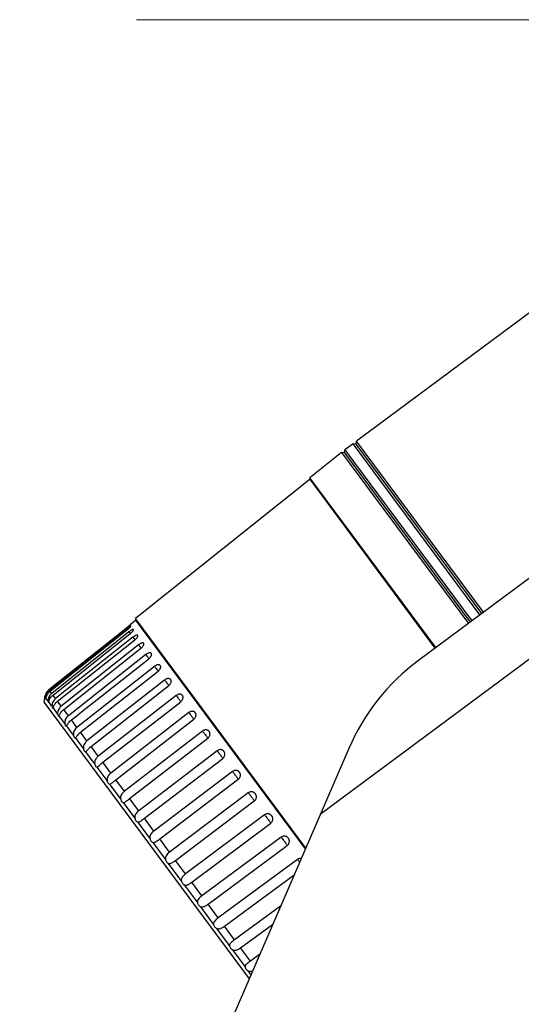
# Model space of a CAD drawing. Header units: metres. Extents: x 10441 to 19716, y -6570 to 1447.
# Tile 107 of 136: x 17963 to 17985, y -4348 to -4304. Entities that reach past the tile are written whole.
import ezdxf
from ezdxf.enums import TextEntityAlignment as Align

# ---------------------------------------------------------------- set-up
doc = ezdxf.new("R2010")
doc.units = ezdxf.units.M
doc.header["$MEASUREMENT"] = 0
doc.linetypes.add('8', pattern=[0.5, 0.25, -0.25])
for name, color, linetype, lineweight in [('#elektryczne', 8, 'Continuous', 20), ('A_OZACZENIE DRZWI', 8, 'Continuous', 13), ('A_OZNACZENIA OKIEN', 8, 'Continuous', 13), ('A_STAL CIENKIE', 8, 'Continuous', 0), ('EB_CCTV', 4, 'Continuous', 5)]:
    doc.layers.add(name, color=color, linetype=linetype, lineweight=lineweight)
doc.styles.add('m1_romans', font='romans.shx', dxfattribs={"width": 0.8})

# ---------------------------------------------------------------- blocks, each defined once
blk = doc.blocks.new('podkład')
at = {"layer": 'A_STAL CIENKIE', "color": 8, "linetype": '8', "ltscale": 100}
blk.add_line((13910.61767534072, -2059.699123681), (10470.61767534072, -2059.699123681), dxfattribs=at)
at = {"layer": 'A_OZACZENIE DRZWI', "color": 8, "ltscale": 0.1, "style": 'm1_romans', "width": 0.8}
for height, rotation, p in [(9.999999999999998, 98.48606379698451, (12735.07340499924, -773.1345972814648)), (9.999999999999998, 359.9999866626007, (12573.80109761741, -1012.699123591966)), (10, 89.99998666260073, (11565.28648170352, -1150.140513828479)), (10, 89.99998666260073, (11872.28647681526, -1150.140513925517)), (10, 89.99998666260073, (12230.0299382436, -1245.640516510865)), (10, 89.99998666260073, (12385.87455241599, -1249.440511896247)), (10, 89.99998666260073, (11565.28648170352, -1370.893575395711)), (10, 89.99998666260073, (11872.28645446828, -1370.893572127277)), (10, 89.99998666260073, (12230.02996477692, -1370.893572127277)), (10, 89.99998666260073, (12389.30112414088, -1370.893575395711)), (10, 89.99998666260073, (11748.79356551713, -1556.148106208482)), (10, 89.99998666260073, (11986.60303356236, -1556.148106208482)), (10, 89.99998666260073, (12389.30112414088, -1556.148106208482)), (9.999999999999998, 359.9999866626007, (12235.05107882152, -1664.199726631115)), (9.999999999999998, 359.9999866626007, (12235.05108258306, -1880.199727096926)), (10, 89.99998666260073, (11745.78146827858, -2001.940509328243))]:
    blk.add_attdef('SZEROKOSC', text='', height=height, rotation=rotation, dxfattribs=at).set_placement(p, align=Align.BOTTOM_CENTER)
for height, rotation, p in [(9.999999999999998, 98.48606379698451, (12738.55527363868, -773.4748506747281)), (9.999999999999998, 359.9999866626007, (12572.95075326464, -1016.092660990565)), (10, 89.99998666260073, (11568.68001910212, -1150.990858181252)), (10, 89.99998666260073, (11875.68001421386, -1150.99085827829)), (10, 89.99998666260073, (12233.4234756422, -1246.490860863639)), (10, 89.99998666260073, (12389.26808981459, -1250.29085624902)), (10, 89.99998666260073, (11568.68001910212, -1371.743919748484)), (10, 89.99998666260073, (11875.67999186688, -1371.743916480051)), (10, 89.99998666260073, (12233.42350217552, -1371.743916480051)), (10, 89.99998666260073, (12392.69466153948, -1371.743919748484)), (10, 89.99998666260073, (11752.18710291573, -1556.998450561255)), (10, 89.99998666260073, (11989.99657096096, -1556.998450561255)), (10, 89.99998666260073, (12392.69466153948, -1556.998450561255)), (9.999999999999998, 359.9999866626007, (12234.20073446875, -1667.593264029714)), (9.999999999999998, 359.9999866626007, (12234.20073823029, -1883.593264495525)), (10, 89.99998666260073, (11749.17500567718, -2002.790853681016))]:
    blk.add_attdef('WYSOKOSC', text='', height=height, rotation=rotation, dxfattribs=at).set_placement(p, align=Align.TOP_CENTER)
at = {"layer": 'A_OZNACZENIA OKIEN', "color": 8, "ltscale": 0.1, "style": 'm1_romans', "width": 0.8}
for rotation, p in [(278.8676103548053, (13403.2764654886, -587.5649020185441)), (278.8676103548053, (13013.44029558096, -645.2688164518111)), (278.8676103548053, (12475.3032674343, -724.9214172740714)), (278.8676103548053, (12253.7174315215, -757.7195471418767)), (1.333739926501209e-05, (14011.09242843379, -903.424767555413)), (278.8676103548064, (11051.10984267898, -935.7240649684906)), (278.8676103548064, (10670.2588853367, -992.09381125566)), (1.333739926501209e-05, (14011.0924284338, -1578.092615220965)), (89.99998666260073, (10822.99652803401, -2081.554829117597)), (89.99998666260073, (11207.99652803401, -2081.55482899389)), (89.99998666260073, (11973.99657219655, -2081.55482899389)), (89.99998666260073, (13179.19460436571, -2081.554829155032)), (89.99998666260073, (13543.19460436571, -2081.554829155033))]:
    blk.add_attdef('WYSOKOSC', text='', height=10, rotation=rotation, dxfattribs=at).set_placement(p, align=Align.TOP_CENTER)
for rotation, p in [(278.8676103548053, (13373.70664788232, -593.0389180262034)), (278.8676103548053, (12983.87047797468, -650.7428324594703)), (278.8676103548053, (12445.73344982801, -730.3954332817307)), (278.8676103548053, (12224.14761391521, -763.193563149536)), (1.333739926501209e-05, (14017.48017931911, -900.0312284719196)), (278.8676103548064, (11021.54002507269, -941.1980809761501)), (278.8676103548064, (10640.68906773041, -997.5678272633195)), (1.333739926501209e-05, (14017.48017931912, -1574.699076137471)), (89.99998666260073, (10819.60299063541, -2080.704484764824)), (89.99998666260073, (11204.60299063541, -2080.704484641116)), (89.99998666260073, (11970.60303479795, -2080.704484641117)), (89.99998666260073, (13175.80106696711, -2080.704484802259)), (89.99998666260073, (13539.80106696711, -2080.704484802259))]:
    blk.add_attdef('SZEROKOSC', text='', height=10, rotation=rotation, dxfattribs=at).set_placement(p, align=Align.BOTTOM_CENTER)
blk = doc.blocks.new('kamera zewnetrzna')
at = {"layer": 'EB_CCTV', "color": 0, "linetype": 'Continuous', "lineweight": 30}
for p, q in [((3054.355635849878, 1183.019332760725), (3054.906020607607, 1183.337097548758)), ((3054.650763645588, 1183.189724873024), (3054.650763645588, 1183.183449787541)), ((3054.656547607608, 1182.71694866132), (3054.656547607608, 1183.193064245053)), ((3054.624565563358, 1183.174599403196), (3054.640497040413, 1183.174427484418)), ((3054.640497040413, 1183.174427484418), (3054.640497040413, 1183.151527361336)), ((3054.640497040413, 1183.174427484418), (3054.640740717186, 1183.174424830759)), ((3054.650763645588, 1183.176186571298), (3054.650763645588, 1183.147341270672)), ((3054.640497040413, 1183.151527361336), (3054.585298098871, 1183.151928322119)), ((3054.561414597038, 1183.138139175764), (3054.640497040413, 1183.137565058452)), ((3054.640497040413, 1183.137565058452), (3054.640497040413, 1183.114148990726)), ((3054.650763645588, 1183.139871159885), (3054.650763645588, 1183.110375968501)), ((3054.640497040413, 1183.114148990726), (3054.520620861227, 1183.114586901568)), ((3054.650763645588, 1183.102780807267), (3054.650763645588, 1183.072958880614)), ((3054.485611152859, 1183.09437403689), (3054.485611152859, 1182.699003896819)), ((3054.486547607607, 1183.09491469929), (3054.486547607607, 1182.701012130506)), ((3054.503967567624, 1183.100451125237), (3054.640497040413, 1183.09995295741)), ((3054.640497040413, 1183.09995295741), (3054.640497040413, 1183.076277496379)), ((3054.640497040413, 1183.076277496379), (3054.503967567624, 1183.076277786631)), ((3053.086020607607, 1183.069140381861), (3054.441905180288, 1183.069140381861)), ((3054.503967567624, 1183.06200297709), (3054.640497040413, 1183.062003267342)), ((3054.640497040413, 1183.062003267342), (3054.640497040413, 1183.038327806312)), ((3054.650763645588, 1183.065321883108), (3054.650763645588, 1183.035499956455)), ((3054.640497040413, 1183.038327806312), (3054.503967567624, 1183.037829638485)), ((3054.503967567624, 1183.023633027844), (3054.640497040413, 1183.024131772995)), ((3054.640497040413, 1183.024131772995), (3054.640497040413, 1183.00071570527)), ((3054.650763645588, 1183.02790479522), (3054.650763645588, 1182.998409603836)), ((3054.640497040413, 1183.00071570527), (3054.503967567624, 1182.999724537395)), ((3053.136020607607, 1182.979140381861), (3054.205635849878, 1182.979140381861)), ((3054.093547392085, 1182.979140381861), (3054.093547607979, 1182.684140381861)), ((3054.096547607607, 1182.979140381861), (3054.096547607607, 1182.687143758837)), ((3054.099547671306, 1182.979140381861), (3054.099547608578, 1182.684140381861)), ((3054.113547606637, 1182.684140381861), (3054.113547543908, 1182.979140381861)), ((3054.116547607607, 1182.68714038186), (3054.116547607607, 1182.979140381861)), ((3054.119545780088, 1182.684245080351), (3054.119545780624, 1182.979140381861)), ((3054.175611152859, 1182.979140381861), (3054.175611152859, 1182.68620292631)), ((3054.176547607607, 1182.979140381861), (3054.176547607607, 1182.688211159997)), ((3054.503967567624, 1182.985761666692), (3054.640497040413, 1182.986753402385)), ((3054.640497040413, 1182.986753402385), (3054.640497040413, 1182.963853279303)), ((3054.650763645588, 1182.990939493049), (3054.650763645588, 1182.962094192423)), ((3054.640497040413, 1182.963853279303), (3054.503967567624, 1182.962379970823)), ((3054.640793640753, 1182.963856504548), (3054.640497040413, 1182.963853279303)), ((3054.650763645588, 1182.95483097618), (3054.650763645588, 1182.926951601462)), ((3054.503967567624, 1182.948803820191), (3054.640497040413, 1182.950277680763)), ((3054.640497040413, 1182.950277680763), (3054.640497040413, 1182.928144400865)), ((3054.640497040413, 1182.928144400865), (3054.503967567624, 1182.926205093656)), ((3054.503967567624, 1182.913164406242), (3054.640497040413, 1182.915104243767)), ((3054.640497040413, 1182.915104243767), (3054.640497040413, 1182.8939803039)), ((3054.650763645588, 1182.91997485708), (3054.650763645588, 1182.893366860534)), ((3054.640497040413, 1182.8939803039), (3054.503967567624, 1182.891596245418)), ((3054.650763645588, 1182.886753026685), (3054.650763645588, 1182.861707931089)), ((3054.503967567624, 1182.879233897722), (3054.640497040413, 1182.881618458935)), ((3054.640497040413, 1182.881618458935), (3054.640497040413, 1182.861735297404)), ((3054.640497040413, 1182.861735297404), (3054.503967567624, 1182.858932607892)), ((3054.503967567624, 1182.847384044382), (3054.640497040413, 1182.850187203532)), ((3054.640497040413, 1182.850187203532), (3054.640497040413, 1182.831762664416)), ((3054.650763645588, 1182.855529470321), (3054.650763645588, 1182.832321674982)), ((3054.640497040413, 1182.831762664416), (3054.503967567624, 1182.828572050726)), ((3054.503967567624, 1182.817963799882), (3054.640497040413, 1182.821154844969)), ((3054.640497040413, 1182.821154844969), (3054.640497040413, 1182.804390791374)), ((3054.650763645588, 1182.826646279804), (3054.650763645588, 1182.805530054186)), ((3054.640497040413, 1182.804390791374), (3054.503967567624, 1182.800847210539)), ((3054.650763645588, 1182.805530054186), (3054.649778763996, 1182.805651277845)), ((3054.503967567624, 1182.791295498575), (3054.640497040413, 1182.794839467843)), ((3054.640497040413, 1182.794839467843), (3054.640497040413, 1182.779919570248)), ((3054.650763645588, 1182.800419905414), (3054.650763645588, 1182.781626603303)), ((3054.503790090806, 1182.775189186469), (3054.503795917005, 1182.776040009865)), ((3054.640497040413, 1182.779919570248), (3054.503967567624, 1182.77606184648)), ((3054.650763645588, 1182.781626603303), (3054.650347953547, 1182.781647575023)), ((3054.650763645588, 1182.777137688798), (3054.650763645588, 1182.760873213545)), ((3054.503967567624, 1182.767671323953), (3054.640497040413, 1182.771529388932)), ((3054.640497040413, 1182.771529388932), (3054.640497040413, 1182.758617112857)), ((3054.622493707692, 1182.758072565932), (3054.503967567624, 1182.754487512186)), ((3054.503967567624, 1182.747350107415), (3054.640497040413, 1182.751479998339)), ((3054.633537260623, 1182.758406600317), (3054.622493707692, 1182.758072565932)), ((3054.640497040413, 1182.758617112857), (3054.633537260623, 1182.758406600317)), ((3054.640497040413, 1182.751479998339), (3054.640497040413, 1182.740716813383)), ((3054.650807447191, 1182.76087500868), (3054.650763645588, 1182.760873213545)), ((3054.650763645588, 1182.757054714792), (3054.650763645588, 1182.743497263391)), ((3054.503823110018, 1182.735668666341), (3054.50382255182, 1182.736345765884)), ((3054.640497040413, 1182.740716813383), (3054.503967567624, 1182.736360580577)), ((3054.503967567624, 1182.730554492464), (3054.635511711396, 1182.73475188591)), ((3054.635511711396, 1182.73475188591), (3054.640497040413, 1182.734910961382)), ((3054.640497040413, 1182.734910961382), (3054.640497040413, 1182.726414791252)), ((3054.651172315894, 1182.743560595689), (3054.650763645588, 1182.743497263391)), ((3054.650763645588, 1182.740391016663), (3054.650763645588, 1182.729689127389)), ((3054.503967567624, 1182.71746849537), (3054.503884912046, 1182.720110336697)), ((3054.640497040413, 1182.726414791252), (3054.503967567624, 1182.721879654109)), ((3054.503967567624, 1182.71746849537), (3054.640497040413, 1182.722003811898)), ((3054.640497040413, 1182.722003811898), (3054.640497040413, 1182.715867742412)), ((3054.65145693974, 1182.72989382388), (3054.650763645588, 1182.729689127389)), ((3054.650763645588, 1182.727329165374), (3054.650763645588, 1182.719600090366)), ((3054.503884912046, 1182.710813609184), (3054.503873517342, 1182.711197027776)), ((3054.640497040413, 1182.715867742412), (3054.503967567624, 1182.711203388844)), ((3054.503967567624, 1182.708235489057), (3054.640497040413, 1182.712899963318)), ((3054.640497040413, 1182.709191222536), (3054.503967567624, 1182.704448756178)), ((3054.503967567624, 1182.702956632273), (3054.640497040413, 1182.707699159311)), ((3054.640497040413, 1182.712899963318), (3054.640497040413, 1182.709191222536)), ((3054.640497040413, 1182.707699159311), (3054.640497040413, 1182.706458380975)), ((3054.650763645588, 1182.718012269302), (3054.650763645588, 1182.713340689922)), ((3054.650763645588, 1182.712542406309), (3054.650763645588, 1182.710979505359)), ((3054.651552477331, 1182.711781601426), (3054.650763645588, 1182.710979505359)), ((3054.651829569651, 1182.712062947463), (3054.651552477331, 1182.711781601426)), ((3054.65654762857, 1182.71694864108), (3054.651829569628, 1182.712062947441)), ((3054.176547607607, 1182.688211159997), (3054.485611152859, 1182.699003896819)), ((3054.485611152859, 1182.699003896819), (3054.486547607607, 1182.701012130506)), ((3054.486547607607, 1182.701012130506), (3054.49681173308, 1182.701370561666)), ((3054.49687792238, 1182.701374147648), (3054.49681173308, 1182.701370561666)), ((3054.503967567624, 1182.702956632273), (3054.503916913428, 1182.704446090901)), ((3054.640497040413, 1182.706458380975), (3054.503967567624, 1182.701689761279)), ((3053.339547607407, 1182.684140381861), (3054.093547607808, 1182.684140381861)), ((3054.09654771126, 1182.687140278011), (3054.093547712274, 1182.684140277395)), ((3054.09654763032, 1182.687140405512), (3054.09954763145, 1182.684140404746)), ((3054.099547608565, 1182.684140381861), (3054.113547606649, 1182.684140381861)), ((3054.116547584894, 1182.687140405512), (3054.113547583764, 1182.684140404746)), ((3054.11654762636, 1182.687140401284), (3054.119545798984, 1182.684245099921)), ((3054.119545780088, 1182.684245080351), (3054.175611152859, 1182.68620292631)), ((3054.175611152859, 1182.68620292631), (3054.176547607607, 1182.688211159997))]:
    blk.add_line(p, q, dxfattribs=at)
for centre, radius, start, end in [((3054.503993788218, 1183.107658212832), 0.007207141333, 228.8195826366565, 269.7915492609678), ((3054.205635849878, 1183.279140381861), 0.3, 270, 300.0000000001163), ((3054.667466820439, 1182.700810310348), 0.045884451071, 112.6901858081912, 112.8540800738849), ((3055.253629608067, 1182.733560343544), 0.75008967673, 181.7377811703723, 181.9348127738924), ((3054.640005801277, 1182.72727423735), 0.014382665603, 271.9573148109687, 273.8487766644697), ((3054.639991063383, 1182.722263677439), 0.014573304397, 271.9896774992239, 272.9159162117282), ((3054.639972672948, 1182.721467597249), 0.015018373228, 272.0008924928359, 273.3773585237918), ((3054.639959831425, 1182.721594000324), 0.01514549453, 273.3976833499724, 315.5064315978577), ((3054.516922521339, 1182.330909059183), 0.3710069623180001, 92.00108134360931, 93.097058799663)]:
    blk.add_arc(centre, radius, start, end, dxfattribs=at)
for points, start_tangent, end_tangent in [([(3054.650763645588, 1183.183449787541), (3054.649645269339, 1183.185019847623), (3054.648039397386, 1183.186301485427), (3054.646234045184, 1183.187131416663)], (-0.4671560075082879, 0.8841749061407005), (-0.9447015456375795, 0.3279313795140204)), ([(3054.650763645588, 1183.176186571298), (3054.651569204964, 1183.177721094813), (3054.651829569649, 1183.179483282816), (3054.651568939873, 1183.181410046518), (3054.650763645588, 1183.183449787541)], (0.6205754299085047, 0.7841467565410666), (-0.4671560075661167, 0.8841749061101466)), ([(3054.640740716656, 1183.174424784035), (3054.644082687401, 1183.174401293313), (3054.647053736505, 1183.174536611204), (3054.64928193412, 1183.175074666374), (3054.650763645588, 1183.176186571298)], (0.9999357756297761, -0.01133334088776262), (0.6205754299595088, 0.7841467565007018)), ([(3054.650763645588, 1183.147341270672), (3054.649645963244, 1183.148842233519), (3054.648040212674, 1183.150032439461), (3054.64594817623, 1183.150863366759), (3054.643420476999, 1183.151349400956), (3054.640497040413, 1183.151527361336)], (-0.4785742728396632, 0.8780470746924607), (-0.9999736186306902, 0.007263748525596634)), ([(3054.650763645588, 1183.139871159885), (3054.651566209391, 1183.141529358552), (3054.651829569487, 1183.143379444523), (3054.651566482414, 1183.145342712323), (3054.650763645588, 1183.147341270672)], (0.5781035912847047, 0.8159633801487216), (-0.4785742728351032, 0.8780470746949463)), ([(3054.640497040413, 1183.137565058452), (3054.644097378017, 1183.137600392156), (3054.647074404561, 1183.137873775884), (3054.649303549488, 1183.138593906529), (3054.650763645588, 1183.139871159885)], (0.9999736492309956, -0.007259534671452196), (0.5781035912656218, 0.8159633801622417)), ([(3054.503967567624, 1183.100451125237), (3054.503884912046, 1183.101461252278), (3054.503823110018, 1183.103283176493), (3054.503796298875, 1183.104876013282)], (-0.1606150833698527, 0.9870171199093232), (-0.01005006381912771, 0.9999494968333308)), ([(3054.650763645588, 1183.110375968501), (3054.649645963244, 1183.111792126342), (3054.648040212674, 1183.112877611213), (3054.64594817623, 1183.113604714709), (3054.643420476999, 1183.114009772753), (3054.640497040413, 1183.114148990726)], (-0.4947208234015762, 0.8690519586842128), (-0.9999933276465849, 0.003653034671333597)), ([(3054.640497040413, 1183.09995295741), (3054.644097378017, 1183.100049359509), (3054.647074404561, 1183.100455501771), (3054.649303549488, 1183.101342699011), (3054.650763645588, 1183.102780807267)], (0.9999933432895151, -0.003648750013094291), (0.54364844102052, 0.8393130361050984)), ([(3054.650763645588, 1183.102780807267), (3054.651566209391, 1183.104553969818), (3054.651829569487, 1183.106463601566), (3054.651566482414, 1183.10843118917), (3054.650763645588, 1183.110375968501)], (0.5436484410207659, 0.8393130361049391), (-0.4947208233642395, 0.8690519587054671)), ([(3054.503967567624, 1183.076277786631), (3054.501883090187, 1183.075968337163), (3054.500183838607, 1183.075198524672), (3054.498884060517, 1183.074163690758), (3054.497951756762, 1183.073005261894), (3054.497335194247, 1183.071819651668), (3054.49698030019, 1183.070680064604), (3054.496827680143, 1183.06961646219), (3054.49683503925, 1183.06856498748), (3054.49700354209, 1183.067499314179), (3054.497370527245, 1183.066375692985), (3054.497995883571, 1183.065208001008), (3054.498930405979, 1183.064070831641), (3054.500224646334, 1183.063057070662), (3054.501908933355, 1183.062304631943), (3054.503967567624, 1183.06200297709)], (-0.9999999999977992, 2.098069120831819e-06), (0.9999999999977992, 2.098069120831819e-06)), ([(3054.503967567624, 1183.06200297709), (3054.503884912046, 1183.063267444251), (3054.503823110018, 1183.065285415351), (3054.503790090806, 1183.067797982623), (3054.503790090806, 1183.070482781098), (3054.503823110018, 1183.07299534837), (3054.503884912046, 1183.07501331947), (3054.503967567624, 1183.076277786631)], (-0.1081884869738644, 0.9941303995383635), (0.1081884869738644, 0.9941303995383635)), ([(3054.650763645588, 1183.072958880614), (3054.649645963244, 1183.074274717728), (3054.648040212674, 1183.075243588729), (3054.64594817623, 1183.075858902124), (3054.643420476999, 1183.076178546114), (3054.640497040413, 1183.076277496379)], (-0.51616275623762, 0.8564905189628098), (-0.9999999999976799, 2.154156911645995e-06)), ([(3054.640497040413, 1183.062003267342), (3054.644097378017, 1183.062159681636), (3054.647074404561, 1183.062694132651), (3054.649303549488, 1183.063738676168), (3054.650763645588, 1183.065321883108)], (0.99999999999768, 2.154166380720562e-06), (0.5161627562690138, 0.8564905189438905)), ([(3054.650763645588, 1183.065321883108), (3054.651566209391, 1183.067190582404), (3054.651829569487, 1183.069138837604), (3054.651566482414, 1183.071089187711), (3054.650763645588, 1183.072958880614)], (0.5161627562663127, 0.8564905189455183), (-0.5161627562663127, 0.8564905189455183)), ([(3054.503967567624, 1183.037829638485), (3054.501883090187, 1183.037513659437), (3054.500183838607, 1183.036740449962), (3054.498884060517, 1183.035704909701), (3054.497951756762, 1183.034547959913), (3054.497335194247, 1183.03336549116), (3054.49698030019, 1183.032230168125), (3054.496827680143, 1183.03117153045), (3054.49683503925, 1183.030125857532), (3054.497003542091, 1183.029066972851), (3054.497370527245, 1183.027951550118), (3054.497995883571, 1183.026793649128), (3054.498930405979, 1183.025667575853), (3054.500224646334, 1183.024665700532), (3054.501908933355, 1183.02392491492), (3054.503967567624, 1183.023633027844)], (-0.9999933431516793, -0.003648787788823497), (0.9999933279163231, 0.003652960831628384)), ([(3054.503967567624, 1183.023633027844), (3054.503884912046, 1183.025137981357), (3054.503823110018, 1183.027329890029), (3054.503790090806, 1183.029927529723), (3054.503790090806, 1183.032597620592), (3054.503823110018, 1183.034997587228), (3054.503884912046, 1183.036819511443), (3054.503967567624, 1183.037829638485)], (-0.0821491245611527, 0.9966200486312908), (0.1606150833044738, 0.9870171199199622)), ([(3054.650763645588, 1183.035499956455), (3054.649645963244, 1183.036701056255), (3054.648040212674, 1183.037542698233), (3054.64594817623, 1183.038039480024), (3054.643420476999, 1183.038270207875), (3054.640497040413, 1183.038327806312)], (-0.5436484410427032, 0.8393130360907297), (-0.9999933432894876, -0.003648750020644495)), ([(3054.650763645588, 1183.02790479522), (3054.651566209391, 1183.029848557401), (3054.651829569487, 1183.031814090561), (3054.651566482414, 1183.033725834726), (3054.650763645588, 1183.035499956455)], (0.4947208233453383, 0.869051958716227), (-0.5436484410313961, 0.8393130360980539)), ([(3054.640497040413, 1183.024131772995), (3054.644097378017, 1183.024346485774), (3054.647074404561, 1183.025003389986), (3054.649303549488, 1183.026193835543), (3054.650763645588, 1183.02790479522)], (0.9999933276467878, 0.003653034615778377), (0.4947208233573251, 0.8690519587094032)), ([(3054.503967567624, 1182.999724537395), (3054.501883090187, 1182.999405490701), (3054.500183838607, 1182.998637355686), (3054.498884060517, 1182.997612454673), (3054.497951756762, 1182.996469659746), (3054.497335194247, 1182.995303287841), (3054.49698030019, 1182.994184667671), (3054.496827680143, 1182.993142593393), (3054.49683503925, 1182.992114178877), (3054.497003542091, 1182.991073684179), (3054.497370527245, 1182.989978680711), (3054.497995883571, 1182.988843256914), (3054.498930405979, 1182.987740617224), (3054.500224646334, 1182.986761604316), (3054.501908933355, 1182.986040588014), (3054.503967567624, 1182.985761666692)], (-0.9999736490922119, -0.007259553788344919), (0.9999736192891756, 0.007263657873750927)), ([(3054.503967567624, 1182.985761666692), (3054.503884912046, 1182.987490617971), (3054.503823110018, 1182.989832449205), (3054.503790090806, 1182.992486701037), (3054.503790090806, 1182.995112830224), (3054.503823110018, 1182.997373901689), (3054.503884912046, 1182.998979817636), (3054.503967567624, 1182.999724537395)], (-0.06677656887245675, 0.997767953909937), (0.3130085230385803, 0.949750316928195)), ([(3054.650763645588, 1182.998409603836), (3054.649645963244, 1182.999482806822), (3054.648040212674, 1183.000187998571), (3054.64594817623, 1183.000560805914), (3054.643420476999, 1183.000700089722), (3054.640497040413, 1183.00071570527)], (-0.5781035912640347, 0.8159633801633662), (-0.9999736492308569, -0.007259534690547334)), ([(3054.650763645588, 1182.990939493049), (3054.651566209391, 1182.992937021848), (3054.651829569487, 1182.994898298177), (3054.651566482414, 1182.996750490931), (3054.650763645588, 1182.998409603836)], (0.47857427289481, 0.8780470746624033), (-0.5781035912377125, 0.8159633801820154)), ([(3054.640497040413, 1182.986753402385), (3054.644097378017, 1182.987024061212), (3054.647074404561, 1182.987796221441), (3054.649303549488, 1182.989119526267), (3054.650763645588, 1182.990939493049)], (0.9999736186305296, 0.007263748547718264), (0.4785742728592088, 0.8780470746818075)), ([(3054.503967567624, 1182.962379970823), (3054.501765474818, 1182.962024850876), (3054.500000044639, 1182.961191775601), (3054.498682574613, 1182.960099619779), (3054.49776991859, 1182.95890190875), (3054.497198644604, 1182.957701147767), (3054.496902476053, 1182.956572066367), (3054.496811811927, 1182.955461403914), (3054.496915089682, 1182.954345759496), (3054.497225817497, 1182.953224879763), (3054.497805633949, 1182.95205850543), (3054.498723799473, 1182.950904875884), (3054.500038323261, 1182.949869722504), (3054.501790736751, 1182.949099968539), (3054.503967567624, 1182.948803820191)], (-0.999941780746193, -0.01079051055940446), (0.9999417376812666, 0.01079450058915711)), ([(3054.503967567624, 1182.948803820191), (3054.503884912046, 1182.950737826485), (3054.503823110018, 1182.953203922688), (3054.503790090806, 1182.955885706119), (3054.503790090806, 1182.958439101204), (3054.503823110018, 1182.960536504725), (3054.503884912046, 1182.961908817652), (3054.503966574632, 1182.962380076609)], (-0.05676453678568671, 0.9983875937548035), (0.9947274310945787, -0.1025540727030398)), ([(3054.640497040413, 1182.950277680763), (3054.644079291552, 1182.950598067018), (3054.64704851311, 1182.951468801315), (3054.649275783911, 1182.952896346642), (3054.650763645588, 1182.95483097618)], (0.9999417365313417, 0.01079460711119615), (0.4671560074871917, 0.8841749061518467)), ([(3054.650763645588, 1182.962094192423), (3054.649645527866, 1182.963027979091), (3054.648039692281, 1182.963588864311), (3054.64594771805, 1182.963833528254), (3054.643420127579, 1182.963879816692), (3054.640793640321, 1182.963856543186)], (-0.6205754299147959, 0.7841467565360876), (-0.9999375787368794, -0.01117312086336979)), ([(3054.650763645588, 1182.95483097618), (3054.651567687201, 1182.956865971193), (3054.651829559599, 1182.958785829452), (3054.651568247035, 1182.960562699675), (3054.650763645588, 1182.962094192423)], (0.4671560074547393, 0.884174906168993), (-0.6205754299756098, 0.7841467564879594)), ([(3054.503967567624, 1182.926205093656), (3054.501883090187, 1182.925890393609), (3054.500183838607, 1182.925157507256), (3054.498884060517, 1182.924187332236), (3054.498521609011, 1182.923820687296)], (-0.9998991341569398, -0.0142028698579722), (-0.6762044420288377, -0.7367140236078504)), ([(3054.503967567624, 1182.913164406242), (3054.503884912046, 1182.915282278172), (3054.503823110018, 1182.917845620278), (3054.503790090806, 1182.920525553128), (3054.503790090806, 1182.92297823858), (3054.503823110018, 1182.924888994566), (3054.503884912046, 1182.926012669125), (3054.503935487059, 1182.926196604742)], (-0.04983355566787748, 0.9987575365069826), (0.3940432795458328, 0.9190918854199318)), ([(3054.645057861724, 1182.928253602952), (3054.643420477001, 1182.92821280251), (3054.640497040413, 1182.928144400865)], (-0.9998708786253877, -0.01606941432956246), (-0.9998991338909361, -0.01420288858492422)), ([(3054.650763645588, 1182.926951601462), (3054.649645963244, 1182.927735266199), (3054.648040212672, 1182.928145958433), (3054.645948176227, 1182.928259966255), (3054.645057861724, 1182.928253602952)], (-0.6720477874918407, 0.7405077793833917), (-0.9998708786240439, -0.01606941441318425)), ([(3054.650763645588, 1182.91997485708), (3054.651566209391, 1182.92201391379), (3054.651829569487, 1182.92390249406), (3054.651566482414, 1182.92557557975), (3054.650763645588, 1182.926951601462)], (0.4600672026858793, 0.8878840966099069), (-0.6720477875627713, 0.7405077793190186)), ([(3054.498521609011, 1182.923820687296), (3054.497951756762, 1182.923110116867), (3054.497335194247, 1182.922013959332), (3054.49698030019, 1182.920965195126), (3054.496827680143, 1182.919990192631), (3054.49683503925, 1182.919029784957), (3054.497003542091, 1182.918059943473), (3054.497370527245, 1182.917041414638), (3054.497995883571, 1182.915987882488), (3054.498930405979, 1182.914967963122), (3054.500224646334, 1182.914066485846), (3054.501908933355, 1182.913408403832), (3054.503967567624, 1182.913164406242)], (-0.6762044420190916, -0.736714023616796), (0.999899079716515, 0.01420670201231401)), ([(3054.640497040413, 1182.915104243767), (3054.644097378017, 1182.915477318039), (3054.647074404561, 1182.916453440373), (3054.649303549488, 1182.917997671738), (3054.650763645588, 1182.91997485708)], (0.9998990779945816, 0.01420682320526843), (0.4600672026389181, 0.8878840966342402)), ([(3054.497727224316, 1182.888304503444), (3054.497335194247, 1182.887589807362), (3054.49698030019, 1182.886593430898), (3054.496827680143, 1182.885668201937), (3054.49683503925, 1182.884757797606), (3054.497003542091, 1182.883839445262), (3054.497370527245, 1182.882876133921), (3054.497995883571, 1182.881881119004), (3054.498930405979, 1182.880919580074), (3054.500224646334, 1182.880071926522), (3054.501908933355, 1182.879456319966), (3054.503967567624, 1182.879233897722)], (-0.5383025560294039, -0.8427516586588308), (0.9998475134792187, 0.01746281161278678)), ([(3054.503967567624, 1182.891596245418), (3054.501883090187, 1182.89128891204), (3054.500183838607, 1182.890585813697), (3054.498884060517, 1182.889659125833), (3054.497951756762, 1182.888632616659), (3054.497727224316, 1182.888304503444)], (-0.9998475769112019, -0.01745917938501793), (-0.5383025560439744, -0.8427516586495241)), ([(3054.503790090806, 1182.889118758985), (3054.503823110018, 1182.890821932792), (3054.503884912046, 1182.891684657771), (3054.503941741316, 1182.891643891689)], (0.1007215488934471, 0.994914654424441), (0.6887478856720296, -0.7250009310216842)), ([(3054.503967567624, 1182.879233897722), (3054.503884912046, 1182.881512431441), (3054.503823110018, 1182.884144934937), (3054.503790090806, 1182.886793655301), (3054.503790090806, 1182.889118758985)], (-0.04484634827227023, 0.9989938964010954), (0.1007215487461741, 0.9949146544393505)), ([(3054.646846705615, 1182.894261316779), (3054.645948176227, 1182.894229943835), (3054.643420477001, 1182.894089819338), (3054.640497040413, 1182.8939803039)], (-0.9997974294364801, -0.02012709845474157), (-0.9998475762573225, -0.01745921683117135)), ([(3054.640497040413, 1182.881618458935), (3054.644097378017, 1182.882036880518), (3054.647074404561, 1182.88309947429), (3054.649303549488, 1182.884729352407), (3054.650763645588, 1182.886753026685)], (0.999847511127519, 0.01746294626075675), (0.4570622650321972, 0.8894347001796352)), ([(3054.650763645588, 1182.893366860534), (3054.649645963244, 1182.893992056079), (3054.648040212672, 1182.894247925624), (3054.646846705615, 1182.894261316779)], (-0.7329719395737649, 0.6802588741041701), (-0.9997974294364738, -0.02012709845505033)), ([(3054.650763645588, 1182.886753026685), (3054.651566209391, 1182.888779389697), (3054.651829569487, 1182.890600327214), (3054.651566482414, 1182.892155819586), (3054.650763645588, 1182.893366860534)], (0.4570622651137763, 0.8894347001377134), (-0.7329719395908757, 0.6802588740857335)), ([(3054.503967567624, 1182.858932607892), (3054.501883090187, 1182.858636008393), (3054.500183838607, 1182.857970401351), (3054.498884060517, 1182.857097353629), (3054.497951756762, 1182.856132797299), (3054.497358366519, 1182.855201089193)], (-0.9997893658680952, -0.02052373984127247), (-0.4516346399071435, -0.892202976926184)), ([(3054.503967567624, 1182.847384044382), (3054.503884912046, 1182.849798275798), (3054.503823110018, 1182.852471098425), (3054.503790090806, 1182.855059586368), (3054.503790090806, 1182.857231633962)], (-0.04117510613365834, 0.9991519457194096), (0.01106552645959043, 0.9999387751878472)), ([(3054.503790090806, 1182.857231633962), (3054.503823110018, 1182.858708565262), (3054.50382933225, 1182.858915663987)], (0.01106552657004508, 0.9999387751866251), (0.03548817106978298, 0.999370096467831)), ([(3054.648126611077, 1182.862268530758), (3054.648040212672, 1182.862266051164), (3054.645948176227, 1182.862116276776), (3054.643420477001, 1182.86188472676), (3054.640497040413, 1182.861735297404)], (-0.9996609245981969, -0.02603912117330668), (-0.9997893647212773, -0.0205237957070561)), ([(3054.650763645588, 1182.861707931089), (3054.649645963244, 1182.862167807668), (3054.648126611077, 1182.862268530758)], (-0.8022546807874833, 0.5969819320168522), (-0.9996609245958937, -0.02603912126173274)), ([(3054.650763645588, 1182.855529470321), (3054.651566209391, 1182.857520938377), (3054.651829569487, 1182.859254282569), (3054.651566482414, 1182.860675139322), (3054.650763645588, 1182.861707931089)], (0.4580376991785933, 0.8889327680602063), (-0.8022546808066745, 0.5969819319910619)), ([(3054.497358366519, 1182.855201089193), (3054.497335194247, 1182.855154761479), (3054.49698030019, 1182.854221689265), (3054.496827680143, 1182.85335637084), (3054.49683503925, 1182.852505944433), (3054.49700354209, 1182.851649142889), (3054.497370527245, 1182.850751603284), (3054.497995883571, 1182.849826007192), (3054.498930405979, 1182.848933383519), (3054.500224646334, 1182.848148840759), (3054.501908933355, 1182.847582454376), (3054.503967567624, 1182.847384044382)], (-0.4516346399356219, -0.8922029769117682), (0.9997892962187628, 0.02052713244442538)), ([(3054.640497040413, 1182.850187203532), (3054.644097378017, 1182.850646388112), (3054.647074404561, 1182.851783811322), (3054.649303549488, 1182.853481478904), (3054.650763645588, 1182.855529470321)], (0.9997892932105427, 0.02052727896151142), (0.458037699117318, 0.8889327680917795)), ([(3054.649029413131, 1182.832625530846), (3054.648040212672, 1182.832550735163), (3054.645948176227, 1182.832270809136), (3054.643420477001, 1182.831950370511), (3054.640497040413, 1182.831762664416)], (-0.9996992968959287, -0.02452174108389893), (-0.9997270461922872, -0.02336307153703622)), ([(3054.650763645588, 1182.832321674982), (3054.649645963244, 1182.832611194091), (3054.649029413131, 1182.832625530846)], (-0.8754664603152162, 0.4832788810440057), (-0.9996992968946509, -0.02452174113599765)), ([(3054.650763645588, 1182.826646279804), (3054.651566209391, 1182.828581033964), (3054.651829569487, 1182.830207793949), (3054.651566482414, 1182.83147844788), (3054.650763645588, 1182.832321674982)], (0.4630270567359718, 0.8863441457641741), (-0.8754664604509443, 0.483278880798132)), ([(3054.497157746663, 1182.824695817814), (3054.49698030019, 1182.824204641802), (3054.496827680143, 1182.823408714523), (3054.49683503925, 1182.822627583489), (3054.49700354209, 1182.821841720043), (3054.497370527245, 1182.821019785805), (3054.497995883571, 1182.820173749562), (3054.498930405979, 1182.819359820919), (3054.500224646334, 1182.818646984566), (3054.501908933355, 1182.818136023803), (3054.503967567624, 1182.817963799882)], (-0.3940890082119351, -0.919072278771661), (0.9997269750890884, 0.02336611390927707)), ([(3054.503967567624, 1182.828572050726), (3054.501883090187, 1182.828289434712), (3054.500183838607, 1182.827668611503), (3054.498884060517, 1182.826858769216), (3054.497951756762, 1182.825966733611), (3054.497335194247, 1182.825064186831), (3054.497157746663, 1182.824695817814)], (-0.9997270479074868, -0.02336299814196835), (-0.3940890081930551, -0.9190722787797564)), ([(3054.503790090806, 1182.825671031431), (3054.503790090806, 1182.827666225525), (3054.503788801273, 1182.828552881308)], (0.003352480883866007, 0.999994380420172), (0.06731028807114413, 0.9977320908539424)), ([(3054.503967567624, 1182.817963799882), (3054.503884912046, 1182.820487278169), (3054.503823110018, 1182.823171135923), (3054.503790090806, 1182.825671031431)], (-0.03844780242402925, 0.9992606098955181), (0.003352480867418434, 0.999994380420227)), ([(3054.640497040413, 1182.821154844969), (3054.644097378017, 1182.821649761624), (3054.647074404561, 1182.822849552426), (3054.649303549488, 1182.824596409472), (3054.650763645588, 1182.826646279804)], (0.9997269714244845, 0.02336627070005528), (0.4630270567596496, 0.8863441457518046)), ([(3054.64977875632, 1182.805651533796), (3054.649645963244, 1182.805646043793), (3054.648040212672, 1182.805427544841), (3054.645948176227, 1182.805020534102), (3054.643420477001, 1182.804614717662), (3054.640497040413, 1182.804390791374)], (-0.9995506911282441, -0.02997358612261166), (-0.999663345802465, -0.02594600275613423)), ([(3054.650763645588, 1182.800419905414), (3054.651566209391, 1182.802276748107), (3054.651829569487, 1182.803779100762), (3054.651566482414, 1182.80488563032), (3054.650763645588, 1182.805530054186)], (0.4722025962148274, 0.8814900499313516), (-0.9427150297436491, 0.3335991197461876)), ([(3054.497035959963, 1182.797029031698), (3054.49698030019, 1182.796871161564), (3054.496827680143, 1182.796153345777), (3054.49683503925, 1182.795450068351), (3054.49700354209, 1182.794743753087), (3054.497370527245, 1182.7940064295), (3054.497995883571, 1182.793249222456), (3054.498930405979, 1182.792522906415), (3054.500224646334, 1182.791889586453), (3054.501908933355, 1182.791439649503), (3054.503967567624, 1182.791295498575)], (-0.3540133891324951, -0.9352403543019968), (0.9996632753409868, 0.02594871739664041)), ([(3054.503967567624, 1182.800847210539), (3054.501883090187, 1182.800581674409), (3054.500183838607, 1182.800012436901), (3054.498884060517, 1182.799274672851), (3054.497951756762, 1182.798464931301), (3054.497335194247, 1182.797647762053), (3054.497035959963, 1182.797029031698)], (-0.9996633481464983, -0.02594591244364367), (-0.3540133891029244, -0.9352403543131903)), ([(3054.503790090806, 1182.798949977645), (3054.503790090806, 1182.800746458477), (3054.503789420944, 1182.80082491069)], (-0.001381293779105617, 0.999999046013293), (-0.008704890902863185, 0.9999621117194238)), ([(3054.503967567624, 1182.791295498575), (3054.503884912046, 1182.793900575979), (3054.503823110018, 1182.796566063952), (3054.503790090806, 1182.798949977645)], (-0.03643297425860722, 0.9993360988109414), (-0.001381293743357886, 0.9999990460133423)), ([(3054.640497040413, 1182.794839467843), (3054.644097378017, 1182.795364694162), (3054.647074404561, 1182.796613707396), (3054.649303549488, 1182.798390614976), (3054.650763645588, 1182.800419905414)], (0.999663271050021, 0.02594888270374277), (0.4722025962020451, 0.881490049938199)), ([(3054.503967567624, 1182.77606184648), (3054.501767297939, 1182.775791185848), (3054.500001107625, 1182.775229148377), (3054.49868175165, 1182.774514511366), (3054.497767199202, 1182.773743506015), (3054.497195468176, 1182.772980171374), (3054.496956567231, 1182.772454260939)], (-0.9996010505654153, -0.02824428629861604), (-0.3249025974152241, -0.945747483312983)), ([(3054.503967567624, 1182.767671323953), (3054.503884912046, 1182.770329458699), (3054.503823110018, 1182.772947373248), (3054.503790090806, 1182.775189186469)], (-0.03498240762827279, 0.9993879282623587), (0.003013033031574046, 0.9999954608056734)), ([(3054.649645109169, 1182.78156764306), (3054.648039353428, 1182.781193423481), (3054.645947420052, 1182.780663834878), (3054.643419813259, 1182.780177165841), (3054.640497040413, 1182.779919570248)], (-0.984260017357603, -0.1767263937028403), (-0.9996010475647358, -0.02824439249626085)), ([(3054.640497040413, 1182.771529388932), (3054.644075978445, 1182.772073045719), (3054.647043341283, 1182.773345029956), (3054.64926956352, 1182.775115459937), (3054.650763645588, 1182.777137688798)], (0.9996009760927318, 0.02824692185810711), (0.4858834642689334, 0.8740236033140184)), ([(3054.650347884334, 1182.781650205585), (3054.649645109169, 1182.78156764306)], (-0.9996540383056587, -0.02630216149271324), (-0.9842600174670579, -0.1767263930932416)), ([(3054.651567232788, 1182.77889930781), (3054.65182955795, 1182.78025095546), (3054.65156828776, 1182.781185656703), (3054.650763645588, 1182.781626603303)], (0.3264231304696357, 0.9452237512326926), (-0.9886679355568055, 0.1501189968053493)), ([(3054.650763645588, 1182.777137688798), (3054.651567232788, 1182.77889930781)], (0.4858834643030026, 0.8740236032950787), (0.3264231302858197, 0.9452237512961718)), ([(3054.496956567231, 1182.772454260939), (3054.496899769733, 1182.772268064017), (3054.496812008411, 1182.771571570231), (3054.496920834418, 1182.770883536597), (3054.497235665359, 1182.770204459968), (3054.497821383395, 1182.769503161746), (3054.498742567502, 1182.76882260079), (3054.500056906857, 1182.76822590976), (3054.501803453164, 1182.767801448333), (3054.503967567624, 1182.767671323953)], (-0.3249025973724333, -0.9457474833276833), (0.9996009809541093, 0.02824674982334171)), ([(3054.496902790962, 1182.751213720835), (3054.496827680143, 1182.750881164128), (3054.49683503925, 1182.750355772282), (3054.49700354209, 1182.749830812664), (3054.497370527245, 1182.749285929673), (3054.497995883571, 1182.748730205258), (3054.498930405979, 1182.748201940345), (3054.500224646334, 1182.747747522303), (3054.501908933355, 1182.74743369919), (3054.503967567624, 1182.747350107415)], (-0.3030955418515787, -0.9529601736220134), (0.9995428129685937, 0.03023516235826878)), ([(3054.503967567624, 1182.754487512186), (3054.501883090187, 1182.754264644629), (3054.500183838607, 1182.753816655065), (3054.498884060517, 1182.753246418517), (3054.497951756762, 1182.752626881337), (3054.497335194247, 1182.752006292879), (3054.49698030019, 1182.751420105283), (3054.496902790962, 1182.751213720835)], (-0.9995428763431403, -0.03023306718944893), (-0.3030955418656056, -0.9529601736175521)), ([(3054.503823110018, 1182.752573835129), (3054.503794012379, 1182.754468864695)], (-0.01687760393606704, 0.9998575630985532), (-0.02033103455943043, 0.999793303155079)), ([(3054.503967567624, 1182.747350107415), (3054.503884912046, 1182.750032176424), (3054.503823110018, 1182.752573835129)], (-0.0340006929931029, 0.9994218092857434), (-0.01687760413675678, 0.9998575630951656)), ([(3054.650763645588, 1182.760873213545), (3054.649645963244, 1182.760640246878), (3054.648040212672, 1182.760114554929), (3054.645948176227, 1182.759468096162), (3054.643420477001, 1182.758905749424), (3054.640497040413, 1182.758617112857)], (-0.9986582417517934, -0.05178528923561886), (-0.9995428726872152, -0.03023318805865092)), ([(3054.640497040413, 1182.751479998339), (3054.644097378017, 1182.752048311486), (3054.647074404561, 1182.753354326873), (3054.649303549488, 1182.755132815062), (3054.650763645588, 1182.757054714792)], (0.9995428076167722, 0.0302353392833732), (0.5045491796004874, 0.863382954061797)), ([(3054.650763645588, 1182.757054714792), (3054.651566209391, 1182.758695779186), (3054.651829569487, 1182.759901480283), (3054.651566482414, 1182.760645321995), (3054.650807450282, 1182.760874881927)], (0.5045491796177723, 0.8633829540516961), (-0.9997028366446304, -0.02437700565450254)), ([(3054.503967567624, 1182.736360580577), (3054.501883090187, 1182.736162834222), (3054.500183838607, 1182.735783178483), (3054.498884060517, 1182.735306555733), (3054.497951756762, 1182.734792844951), (3054.497335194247, 1182.734281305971), (3054.49698030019, 1182.733800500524), (3054.4968657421, 1182.733524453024)], (-0.9994913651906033, -0.03189060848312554), (-0.2881311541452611, -0.9575909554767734)), ([(3054.503967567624, 1182.730554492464), (3054.503884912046, 1182.733231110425), (3054.503823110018, 1182.735668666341)], (-0.03342839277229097, 0.9994411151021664), (-0.005074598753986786, 0.9999871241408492)), ([(3054.649645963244, 1182.74309269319), (3054.648040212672, 1182.74242121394), (3054.645948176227, 1182.741665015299), (3054.643420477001, 1182.741033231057), (3054.640497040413, 1182.740716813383)], (-0.921604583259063, -0.3881301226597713), (-0.9994913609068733, -0.03189074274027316)), ([(3054.640497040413, 1182.734910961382), (3054.644097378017, 1182.735491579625), (3054.647074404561, 1182.736804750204), (3054.649303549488, 1182.738554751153), (3054.650763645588, 1182.740391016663)], (0.9994913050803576, 0.03189249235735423), (0.5288547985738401, 0.8487123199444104)), ([(3054.650763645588, 1182.743497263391), (3054.649766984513, 1182.7431434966)], (-0.9689961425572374, -0.2470758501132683), (-0.922711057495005, -0.3854922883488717)), ([(3054.650763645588, 1182.740391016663), (3054.651566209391, 1182.741896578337)], (0.5288547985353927, 0.848712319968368), (0.425394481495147, 0.9050080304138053)), ([(3054.651566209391, 1182.741896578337), (3054.651829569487, 1182.742933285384), (3054.651566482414, 1182.743482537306), (3054.65117193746, 1182.743567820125)], (0.4253944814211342, 0.9050080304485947), (-0.9986308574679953, -0.05231071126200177)), ([(3054.4968657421, 1182.733524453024), (3054.496827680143, 1182.733360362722), (3054.49683503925, 1182.732933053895), (3054.49700354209, 1182.73250791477), (3054.497370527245, 1182.732068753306), (3054.497995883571, 1182.731623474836), (3054.498930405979, 1182.731203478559), (3054.500224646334, 1182.730846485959), (3054.501908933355, 1182.730606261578), (3054.503967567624, 1182.730554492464)], (-0.2881311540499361, -0.9575909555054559), (0.9994913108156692, 0.03189231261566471)), ([(3054.503967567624, 1182.721879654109), (3054.501883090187, 1182.721709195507), (3054.500183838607, 1182.721402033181), (3054.498884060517, 1182.721024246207), (3054.497951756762, 1182.720621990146), (3054.497335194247, 1182.720225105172), (3054.49698030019, 1182.719854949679), (3054.49684029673, 1182.719569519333)], (-0.99944876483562, -0.03319889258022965), (-0.2741550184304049, -0.9616855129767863)), ([(3054.503884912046, 1182.720110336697), (3054.50383008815, 1182.721868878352)], (-0.03360631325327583, 0.9994351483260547), (-0.0212044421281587, 0.9997751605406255)), ([(3054.649645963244, 1182.72911738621), (3054.648040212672, 1182.728307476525), (3054.645948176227, 1182.72744982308), (3054.643420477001, 1182.726755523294), (3054.640497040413, 1182.726414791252)], (-0.8823739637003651, -0.470548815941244), (-0.9994487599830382, -0.03319903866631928)), ([(3054.640497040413, 1182.722003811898), (3054.644097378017, 1182.722590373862), (3054.647074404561, 1182.723896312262), (3054.649303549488, 1182.725598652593), (3054.650763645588, 1182.727329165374)], (0.999448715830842, 0.03320036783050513), (0.5596383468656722, 0.8287369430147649)), ([(3054.650763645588, 1182.729689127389), (3054.649645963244, 1182.72911738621)], (-0.910102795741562, -0.414382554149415), (-0.8823739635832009, -0.4705488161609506)), ([(3054.650763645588, 1182.727329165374), (3054.651566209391, 1182.72868272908), (3054.651829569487, 1182.729539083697), (3054.651566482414, 1182.72988772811), (3054.651459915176, 1182.729918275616)], (0.5596383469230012, 0.8287369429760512), (-0.9926774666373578, 0.1207950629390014)), ([(3054.49684029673, 1182.719569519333), (3054.496827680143, 1182.719518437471), (3054.49683503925, 1182.719193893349), (3054.49700354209, 1182.718873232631), (3054.497370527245, 1182.718544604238), (3054.497995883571, 1182.718214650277), (3054.498930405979, 1182.717907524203), (3054.500224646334, 1182.71765186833), (3054.501908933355, 1182.71748787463), (3054.503967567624, 1182.71746849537)], (-0.2741550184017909, -0.9616855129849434), (0.9994487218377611, 0.03320018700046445)), ([(3054.496824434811, 1182.709494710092), (3054.49683503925, 1182.709288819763), (3054.49700354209, 1182.709076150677), (3054.497370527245, 1182.708861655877), (3054.497995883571, 1182.70865064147), (3054.498930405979, 1182.708459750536), (3054.500224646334, 1182.70830823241), (3054.501908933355, 1182.708222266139), (3054.503967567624, 1182.708235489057)], (-0.2364130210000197, -0.9716526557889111), (0.9994169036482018, 0.0341445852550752)), ([(3054.503967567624, 1182.711203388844), (3054.501883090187, 1182.711062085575), (3054.500183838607, 1182.710830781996), (3054.498884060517, 1182.710555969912), (3054.497951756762, 1182.710269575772), (3054.497335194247, 1182.709991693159), (3054.49698030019, 1182.709736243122), (3054.496827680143, 1182.709507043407), (3054.496824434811, 1182.709494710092)], (-0.9994169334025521, -0.03414371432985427), (-0.2364130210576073, -0.9716526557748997)), ([(3054.649645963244, 1182.718867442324), (3054.648040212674, 1182.717927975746), (3054.64594817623, 1182.716978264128), (3054.643420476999, 1182.716229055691), (3054.640497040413, 1182.715867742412)], (-0.8424503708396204, -0.5387739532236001), (-0.9994169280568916, -0.03414387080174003)), ([(3054.650763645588, 1182.713340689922), (3054.649645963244, 1182.712455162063), (3054.648040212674, 1182.711396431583), (3054.64594817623, 1182.710365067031), (3054.643420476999, 1182.709569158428), (3054.640497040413, 1182.709191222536)], (-0.7661296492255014, -0.642686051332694), (-0.9993972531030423, -0.03471498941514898)), ([(3054.640732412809, 1182.707709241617), (3054.644097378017, 1182.708278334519), (3054.647074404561, 1182.709527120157), (3054.649303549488, 1182.711078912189)], (0.9987054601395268, 0.05086653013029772), (0.7604465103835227, 0.6494005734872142)), ([(3054.640971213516, 1182.712924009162), (3054.644097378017, 1182.713486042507), (3054.647074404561, 1182.714770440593), (3054.649303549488, 1182.71640646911), (3054.650763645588, 1182.718012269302)], (0.9977452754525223, 0.06711456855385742), (0.5978977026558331, 0.8015724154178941)), ([(3054.649303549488, 1182.711078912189), (3054.650763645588, 1182.712542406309)], (0.7604465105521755, 0.6494005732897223), (0.6446848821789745, 0.76444843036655)), ([(3054.650763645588, 1182.719600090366), (3054.649645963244, 1182.718867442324)], (-0.8381914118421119, -0.5453761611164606), (-0.842450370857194, -0.5387739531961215)), ([(3054.651650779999, 1182.719987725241), (3054.651566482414, 1182.720009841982), (3054.650763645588, 1182.719600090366)], (-0.9413059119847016, 0.337554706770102), (-0.8381914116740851, -0.5453761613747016)), ([(3054.650763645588, 1182.718012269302), (3054.651566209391, 1182.719199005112), (3054.651829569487, 1182.719865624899), (3054.651650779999, 1182.719987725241)], (0.5978977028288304, 0.8015724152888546), (-0.9413059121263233, 0.3375547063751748)), ([(3054.650763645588, 1182.712542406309), (3054.651566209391, 1182.713549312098), (3054.651829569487, 1182.714018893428), (3054.651790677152, 1182.71402260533)], (0.6446848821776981, 0.7644484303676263), (-0.9981859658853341, -0.06020612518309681)), ([(3054.651790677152, 1182.71402260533), (3054.651566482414, 1182.713957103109), (3054.650763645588, 1182.713340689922)], (-0.9981859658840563, -0.06020612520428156), (-0.7661296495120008, -0.6426860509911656)), ([(3054.49682122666, 1182.703406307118), (3054.49683503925, 1182.703326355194), (3054.49700354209, 1182.703224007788), (3054.497370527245, 1182.703125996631), (3054.497995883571, 1182.703036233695), (3054.498930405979, 1182.702963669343), (3054.500224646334, 1182.702917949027), (3054.501908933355, 1182.702910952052), (3054.503967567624, 1182.702956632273)], (-0.1021312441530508, -0.9947709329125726), (0.9993972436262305, 0.03471526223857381)), ([(3054.503967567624, 1182.704448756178), (3054.501883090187, 1182.704338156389), (3054.500183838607, 1182.704185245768), (3054.498884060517, 1182.704016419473), (3054.497951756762, 1182.703849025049), (3054.497335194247, 1182.703693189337), (3054.49698030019, 1182.703555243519), (3054.496827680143, 1182.703435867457), (3054.49682122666, 1182.703406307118)], (-0.999397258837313, -0.03471482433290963), (-0.1021312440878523, -0.9947709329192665))]:
    blk.add_spline(points, degree=3, dxfattribs=dict(at, start_tangent=start_tangent, end_tangent=end_tangent))

msp = doc.modelspace()

# ---------------------------------------------------------------- block references
at = {"layer": '#elektryczne', "color": 8, "linetype": 'Continuous', "lineweight": 18}
msp.add_blockref('podkład', (4182.372743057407, -2244.781175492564), dxfattribs=at)
at = {"layer": 'EB_CCTV', "color": 140, "lineweight": 5, "xscale": 31.99999999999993, "yscale": 31.99999999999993, "zscale": 31.99999999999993, "rotation": 216.5804702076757}
msp.add_blockref('kamera zewnetrzna', (73903.43698353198, 84310.79200962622), dxfattribs=at)

doc.saveas('drawing.dxf')
